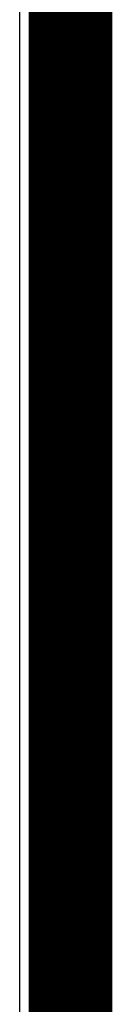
# Model space of a CAD drawing. Header units: millimetres. Extents: x -0.08 to 3.17, y -0.08 to 4.88.
# Tile 96 of 164: x 3.08 to 3.17, y 0.9 to 1.89. Entities that reach past the tile are written whole.
import ezdxf

# ---------------------------------------------------------------- set-up
doc = ezdxf.new("R2010")
doc.units = ezdxf.units.MM
doc.header["$MEASUREMENT"] = 0
for name, color, linetype in [('BottomLayer', 5, 'Continuous'), ('BottomOverlay', 54, 'Continuous'), ('Mechanical3', 76, 'Continuous'), ('Mechanical4', 56, 'Continuous'), ('MidLayer1', 16, 'Continuous'), ('MidLayer2', 76, 'Continuous'), ('TopLayer', 1, 'Continuous')]:
    doc.layers.add(name, color=color, linetype=linetype)

msp = doc.modelspace()

# ---------------------------------------------------------------- linework, layer by layer
at = {"layer": 'BottomLayer'}
msp.add_line((3.0765, 3.73962), (3.0765, 0.11811), dxfattribs=at)
at = {"layer": 'BottomOverlay'}
msp.add_line((3.09134, 3.88243), (3.09134, -0.00158), dxfattribs=at)
at = {"layer": 'Mechanical3', "const_width": 0.07874}
msp.add_lwpolyline([(3.12992, 0.11811), (3.12992, 3.74016)], dxfattribs=at)
at = {"layer": 'Mechanical4', "const_width": 0.01}
msp.add_lwpolyline([(3.09055, 0.11811), (3.09055, 3.74016)], dxfattribs=at)
at = {"layer": 'MidLayer1'}
msp.add_line((3.0765, 3.73962), (3.0765, 0.11811), dxfattribs=at)
at = {"layer": 'MidLayer2'}
msp.add_line((3.0765, 3.73962), (3.0765, 0.11811), dxfattribs=at)
at = {"layer": 'TopLayer'}
msp.add_line((3.0765, 2.27114), (3.0765, 0.11811), dxfattribs=at)

doc.saveas('drawing.dxf')
